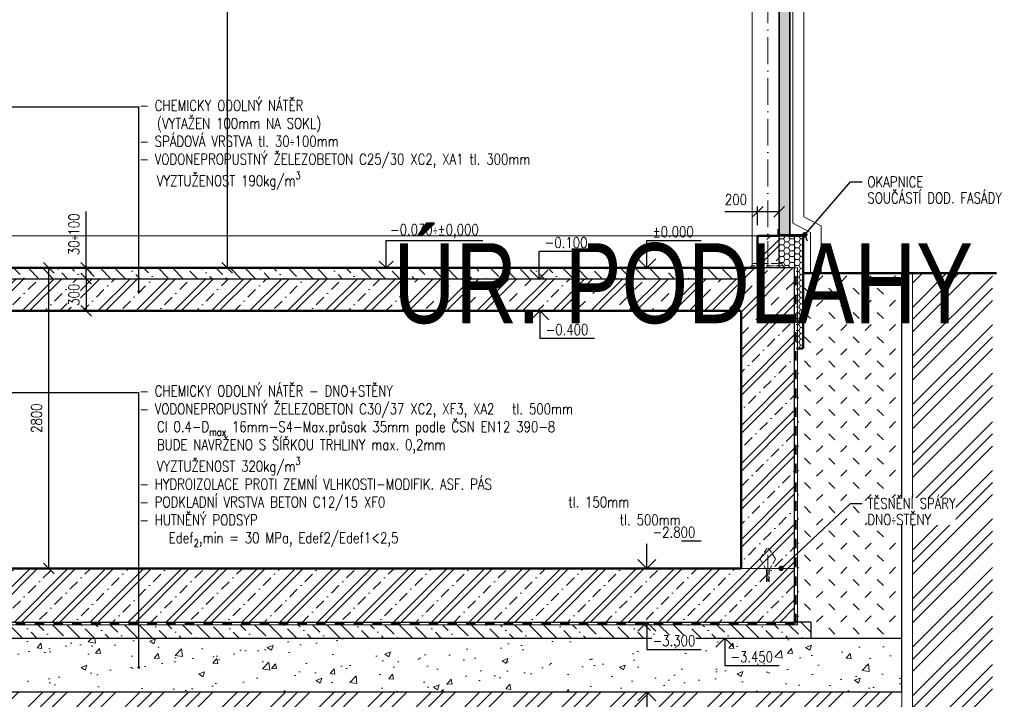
# Model space of a CAD drawing. Header units: millimetres. Extents: x -25606 to 96684, y -22894 to 47132.
# Tile 4 of 89: x -18746 to -9563, y -16334 to -10000. Entities that reach past the tile are written whole.
import ezdxf
from ezdxf import colors
from ezdxf.entities.mleader import LeaderData, LeaderLine
from ezdxf.enums import TextEntityAlignment as Align
from ezdxf.math import Vec2, Vec3

# ---------------------------------------------------------------- set-up
doc = ezdxf.new("R2018")
doc.units = ezdxf.units.MM
doc.header["$LTSCALE"] = 50
for name, pattern in [('A_CARA_07', [7, 5, -2]), ('A_CARA_15', [7.6, 5, -1.3, 0, -1.3]), ('IZOL', [3.5, 1.75, -1.75])]:
    doc.linetypes.add(name, pattern=pattern)
doc.layers.get('Defpoints').update_dxf_attribs({"color": 132})
for name, color, linetype, lineweight in [('CA_HYDROIZOLACE', 62, 'IZOL', 35), ('CA_KOTY', 3, 'Continuous', 25), ('CA_LEHOPL', 93, 'Continuous', 35), ('CA_OK18', 5, 'Continuous', 18), ('CA_OSY', 5, 'A_CARA_15', 18), ('CA_POHHRA18', 8, 'Continuous', 18), ('CA_POHHRA25', 7, 'Continuous', 25), ('CA_REZY', 1, 'Continuous', 50), ('CA_SRAFY', 9, 'Continuous', 13), ('CA_TEXT25', 7, 'Continuous', 25)]:
    doc.layers.add(name, color=color, linetype=linetype, lineweight=lineweight)
doc.layers.add('Obrysy', color=2, linetype='Continuous')
doc.styles.add('ROMANS', font='romans.shx', dxfattribs={"width": 0.8})
doc.styles.get("Standard").update_dxf_attribs({"font": 'romans.shx'})
doc.dimstyles.new('A-50_(2.5)', dxfattribs={"dimscale": 50, "dimtxt": 2, "dimasz": 2, "dimexe": 1, "dimexo": 2, "dimgap": 0, "dimtad": 0, "dimdec": 0, "dimrnd": 1, "dimtxsty": 'ROMANS', "dimblk1": 'OBLIQUE', "dimblk2": 'OBLIQUE', "dimsah": 1, "dimcen": 2, "dimclrd": 256, "dimclre": 256, "dimclrt": 256, "dimadec": 1, "dimazin": 2, "dimtfac": 0.714286, "dimtdec": 0, "dimtmove": 0, "dimatfit": 3, "dimldrblk": 'DOTSMALL', "dimfxl": 7, "dimfxlon": 1, "dimtvp": 1.142857, "dimtfill": 1, "dimtolj": 1, "dimlwd": -1, "dimlwe": -1, "dimarcsym": 0})
pattern_1 = [(0, (-24227.215, 0), (47.625, 27.4963), [31.75, -63.5]), (120, (-24227.215, 0), (-47.624994, 27.49631), [31.75, -63.5]), (60, (-24227.215, 0), (6e-06, 54.99261), [-63.5, 31.75])]

# ---------------------------------------------------------------- blocks, each defined once
blk = doc.blocks.new('_Oblique')
at = {"color": 0, "linetype": 'ByBlock', "lineweight": -2}
blk.add_line((-0.5, -0.5), (0.5, 0.5), dxfattribs=at)
blk = doc.blocks.new('*D76')
at = {"layer": 'CA_KOTY', "transparency": 16777216}
for p, q in [((-11863.5, -11913.6), (-11863.5, -11740.7)), ((-11663.5, -11913.6), (-11663.5, -11740.7)), ((-11863.5, -11790.7), (-12169.2, -11790.7)), ((-11663.5, -11790.7), (-11863.5, -11790.7))]:
    blk.add_line(p, q, dxfattribs=at)
at = {"layer": 'Defpoints', "color": 0, "transparency": 16777216}
for p in [(-11863.5, -11790.7), (-11863.5, -12013.6), (-11663.5, -12013.6)]:
    blk.add_point(p, dxfattribs=at)
at = {"layer": 'CA_KOTY', "transparency": 16777216, "xscale": 100, "yscale": 100, "zscale": 100, "rotation": 180}
blk.add_blockref('_Oblique', (-11863.5, -11790.7), dxfattribs=at)
at = {"layer": 'CA_KOTY', "transparency": 16777216, "xscale": 100, "yscale": 100, "zscale": 100}
blk.add_blockref('_Oblique', (-11663.5, -11790.7), dxfattribs=at)
at = {"layer": 'CA_KOTY', "transparency": 16777216, "insert": (-12066.3, -11676.4), "char_height": 100, "attachment_point": 5, "style": 'ROMANS', "bg_fill": 3, "box_fill_scale": 1.1, "bg_fill_color": 256, "bg_fill_true_color": 13158600, "bg_fill_transparency": 0}
blk.add_mtext('\\A1;200', dxfattribs=at)
blk = doc.blocks.new('_DotSmall')
at = {"color": 0, "linetype": 'ByBlock', "const_width": 0.5}
blk.add_lwpolyline([(-0.0625, 0, 1), (0.0625, 0, 1)], format="xyb", close=True, dxfattribs=at)
blk = doc.blocks.new('*U114')
for q in [(-0.5, 0), (0.5, 0)]:
    blk.add_line((0, 0), q)
blk.add_lwpolyline([(-1.29, 1.29), (0, 0), (1.29, 1.29), (0, 0), (0, 5.14), (18, 5.14)])
at = {"style": 'ROMANS', "width": 0.8}
blk.add_attdef('VÝŠKA', text='', height=2, dxfattribs=at).set_placement((9, 6.14), align=Align.CENTER)
at = {"lineweight": 30, "width": 0.8, "flags": 104}
blk.add_attdef('POZNÁMKA', text='', height=1.5, dxfattribs=at).set_placement((1.37, 4.61), align=Align.TOP_LEFT)
blk = doc.blocks.new('*D116')
at = {"layer": 'CA_KOTY', "transparency": 16777216}
for p, q in [((-20518.5, -16561.3), (-20518.5, -16961.3)), ((-11518.5, -16561.3), (-11518.5, -16961.3)), ((-20518.5, -16911.3), (-11518.5, -16911.3))]:
    blk.add_line(p, q, dxfattribs=at)
at = {"layer": 'Defpoints', "color": 0, "transparency": 16777216}
for p in [(-20518.5, -15613.6), (-11518.5, -15613.6), (-11518.5, -16911.3)]:
    blk.add_point(p, dxfattribs=at)
at = {"layer": 'CA_KOTY', "transparency": 16777216, "xscale": 100, "yscale": 100, "zscale": 100, "rotation": 180}
blk.add_blockref('_Oblique', (-20518.5, -16911.3), dxfattribs=at)
at = {"layer": 'CA_KOTY', "transparency": 16777216, "xscale": 100, "yscale": 100, "zscale": 100}
blk.add_blockref('_Oblique', (-11518.5, -16911.3), dxfattribs=at)
at = {"layer": 'CA_KOTY', "transparency": 16777216, "insert": (-16018.5, -16797), "char_height": 100, "attachment_point": 5, "style": 'ROMANS', "bg_fill": 3, "box_fill_scale": 1.1, "bg_fill_color": 256, "bg_fill_true_color": 13158600, "bg_fill_transparency": 0}
blk.add_mtext('\\A1;9000', dxfattribs=at)
blk = doc.blocks.new('*D117')
at = {"layer": 'CA_KOTY', "transparency": 16777216}
for p, q in [((-11518.5, -16561.3), (-11518.5, -16961.3)), ((-10518.5, -16561.3), (-10518.5, -16961.3)), ((-11518.5, -16911.3), (-10518.5, -16911.3))]:
    blk.add_line(p, q, dxfattribs=at)
at = {"layer": 'Defpoints', "color": 0, "transparency": 16777216}
for p in [(-11518.5, -15613.6), (-10518.5, -16263.6), (-10518.5, -16911.3)]:
    blk.add_point(p, dxfattribs=at)
at = {"layer": 'CA_KOTY', "transparency": 16777216, "xscale": 100, "yscale": 100, "zscale": 100, "rotation": 180}
blk.add_blockref('_Oblique', (-11518.5, -16911.3), dxfattribs=at)
at = {"layer": 'CA_KOTY', "transparency": 16777216, "xscale": 100, "yscale": 100, "zscale": 100}
blk.add_blockref('_Oblique', (-10518.5, -16911.3), dxfattribs=at)
at = {"layer": 'CA_KOTY', "transparency": 16777216, "insert": (-11018.5, -16797), "char_height": 100, "attachment_point": 5, "style": 'ROMANS', "bg_fill": 3, "box_fill_scale": 1.1, "bg_fill_color": 256, "bg_fill_true_color": 13158600, "bg_fill_transparency": 0}
blk.add_mtext('\\A1;1000', dxfattribs=at)
blk = doc.blocks.new('_Dot')
at = {"layer": 'Obrysy', "color": 0, "lineweight": -2}
blk.add_line((-0.5, 0), (-1, 0), dxfattribs=at)
at = {"layer": 'Obrysy', "color": 0, "const_width": 0.5}
blk.add_lwpolyline([(-0.25, 0, 1), (0.25, 0, 1)], format="xyb", close=True, dxfattribs=at)
blk = doc.blocks.new('*D159')
at = {"layer": 'CA_KOTY', "transparency": 16777216}
for p, q in [((-18824.5, -12313.6), (-18424.5, -12313.6)), ((-18474.5, -15113.6), (-18474.5, -12313.6)), ((-18824.5, -15113.6), (-18424.5, -15113.6))]:
    blk.add_line(p, q, dxfattribs=at)
at = {"layer": 'Defpoints', "color": 0, "transparency": 16777216}
for p in [(-20113.5, -12313.6), (-18474.5, -12313.6), (-20018.5, -15113.6)]:
    blk.add_point(p, dxfattribs=at)
at = {"layer": 'CA_KOTY', "transparency": 16777216, "xscale": 100, "yscale": 100, "zscale": 100}
for p, rotation in [((-18474.5, -12313.6), 90), ((-18474.5, -15113.6), 270)]:
    blk.add_blockref('_Oblique', p, dxfattribs=dict(at, rotation=rotation))
at = {"layer": 'CA_KOTY', "transparency": 16777216, "insert": (-18588.8, -13713.6), "char_height": 100, "attachment_point": 5, "rotation": 90, "style": 'ROMANS', "bg_fill": 3, "box_fill_scale": 1.1, "bg_fill_color": 256, "bg_fill_true_color": 13158600, "bg_fill_transparency": 0}
blk.add_mtext('\\A1;2800', dxfattribs=at)
blk = doc.blocks.new('*D160')
at = {"layer": 'CA_KOTY', "transparency": 16777216}
for p, q in [((-18126.6, -12313.6), (-18126.6, -11786.9)), ((-18374.5, -12313.6), (-18076.6, -12313.6)), ((-18126.6, -12413.6), (-18126.6, -12313.6)), ((-18374.5, -12413.6), (-18076.6, -12413.6))]:
    blk.add_line(p, q, dxfattribs=at)
at = {"layer": 'Defpoints', "color": 0, "transparency": 16777216}
for p in [(-18474.5, -12313.6), (-18126.6, -12313.6), (-18474.5, -12413.6)]:
    blk.add_point(p, dxfattribs=at)
at = {"layer": 'CA_KOTY', "transparency": 16777216, "xscale": 100, "yscale": 100, "zscale": 100}
for p, rotation in [((-18126.6, -12313.6), 90), ((-18126.6, -12413.6), 270)]:
    blk.add_blockref('_Oblique', p, dxfattribs=dict(at, rotation=rotation))
at = {"layer": 'CA_KOTY', "transparency": 16777216, "insert": (-18240.9, -12000.3), "char_height": 100, "attachment_point": 5, "rotation": 90, "style": 'ROMANS', "bg_fill": 3, "box_fill_scale": 1.1, "bg_fill_color": 256, "bg_fill_true_color": 13158600, "bg_fill_transparency": 0}
blk.add_mtext('\\A1;30÷100', dxfattribs=at)
blk = doc.blocks.new('*D161')
at = {"layer": 'CA_KOTY', "transparency": 16777216}
for p, q in [((-18374.5, -12413.6), (-18076.6, -12413.6)), ((-18126.6, -12413.6), (-18126.6, -12713.6)), ((-18374.5, -12713.6), (-18076.6, -12713.6))]:
    blk.add_line(p, q, dxfattribs=at)
at = {"layer": 'Defpoints', "color": 0, "transparency": 16777216}
for p in [(-18474.5, -12413.6), (-18474.5, -12713.6), (-18126.6, -12713.6)]:
    blk.add_point(p, dxfattribs=at)
at = {"layer": 'CA_KOTY', "transparency": 16777216, "xscale": 100, "yscale": 100, "zscale": 100}
for p, rotation in [((-18126.6, -12413.6), 90), ((-18126.6, -12713.6), 270)]:
    blk.add_blockref('_Oblique', p, dxfattribs=dict(at, rotation=rotation))
at = {"layer": 'CA_KOTY', "transparency": 16777216, "insert": (-18240.9, -12563.6), "char_height": 100, "attachment_point": 5, "rotation": 90, "style": 'ROMANS', "bg_fill": 3, "box_fill_scale": 1.1, "bg_fill_color": 256, "bg_fill_true_color": 13158600, "bg_fill_transparency": 0}
blk.add_mtext('\\A1;300', dxfattribs=at)
blk = doc.blocks.new('*D162')
at = {"layer": 'CA_KOTY', "transparency": 16777216}
for p, q in [((-16811.2, -7123.6), (-16811.2, -12313.6)), ((-16761.7, -7123.6), (-16761.2, -7123.6)), ((-16547.1, -12313.6), (-16861.2, -12313.6))]:
    blk.add_line(p, q, dxfattribs=at)
at = {"layer": 'Defpoints', "color": 0, "transparency": 16777216}
for p in [(-17109.1, -7123.6, -281250), (-16811.2, -12313.6), (-16447.1, -12313.6)]:
    blk.add_point(p, dxfattribs=at)
at = {"layer": 'CA_KOTY', "transparency": 16777216, "xscale": 100, "yscale": 100, "zscale": 100}
for p, rotation in [((-16811.2, -7123.6), 90), ((-16811.2, -12313.6), 270)]:
    blk.add_blockref('_Oblique', p, dxfattribs=dict(at, rotation=rotation))
at = {"layer": 'CA_KOTY', "transparency": 16777216, "insert": (-16925.5, -9718.6), "char_height": 100, "attachment_point": 5, "rotation": 90, "style": 'ROMANS', "bg_fill": 3, "box_fill_scale": 1.1, "bg_fill_color": 256, "bg_fill_true_color": 13158600, "bg_fill_transparency": 0}
blk.add_mtext('\\A1;5190', dxfattribs=at)

msp = doc.modelspace()

# ---------------------------------------------------------------- hatches: boundary and pattern name
at = {"layer": 'CA_SRAFY'}
h = msp.add_hatch(dxfattribs=at)
h.set_pattern_fill('FP_72', color=256, scale=0.5, angle=246.422, style=0, pattern_type=2)
h.set_pattern_definition([(156.422, (-11567.878, -1491.433), (-99.38447, 6e-06), [17.1605, -9.053, 45.166, -9.053, -28.0045]), (156.422, (-11567.878, -1491.433), (-99.38447, 6e-06), [-80.4325, 17.1605, -10.844]), (203.578, (-11567.88, -1517.457), (0.00019, -43.37448), [17.1605, -9.053, 45.166, -9.053, -28.0045]), (203.578, (-11567.88, -1517.457), (0.00019, -43.37448), [-80.4325, 17.1605, -10.844]), (90, (-11567.88, -1517.46), (-99.384, 4e-13), [26.0245, -17.3495]), (90, (-11657.32, -1495.77), (-99.384, 4e-13), [26.0245, -17.3495]), (180, (-11583.606, -1524.32), (-1e-13, -43.375), [8.2965, -91.0875]), (180, (-11633.3, -1502.634), (-1e-13, -43.375), [8.2965, -91.0875]), (180, (-11583.607, -1484.57), (-1e-13, -43.375), [8.2965, -91.0875]), (180, (-11633.3, -1462.88), (-1e-13, -43.375), [8.2965, -91.0875])])
h.paths.add_polyline_path([(-11562.91, -5933.6), (-11562.91, -12003.6), (-11662.91, -12003.6), (-11662.91, -5933.6)])
h = msp.add_hatch(dxfattribs=at)
h.set_pattern_fill('ZELEZOBETON', color=256, scale=40)
h.set_pattern_definition([(45, (-24222.21, 0), (-141.4214, 141.4214), []), (45, (-24165.65, 0), (-141.4214, 141.4214), []), (45, (-24052.5, 0), (-84.8528, 197.99), [80, -40, 0, -40])])
h.paths.add_polyline_path([(-11863.46, -12013.6), (-11663.46, -12013.6), (-11663.46, -12313.6), (-11863.46, -12313.6)])
h = msp.add_hatch(dxfattribs=at)
h.set_pattern_fill('HONEY', color=256, scale=10)
h.set_pattern_definition(pattern_1)
h.paths.add_polyline_path([(-11658.46, -12013.6), (-11558.46, -12013.6), (-11438.46, -12013.6), (-11438.46, -12313.6), (-11518.46, -12313.6), (-11658.46, -12313.6)])
at = {"layer": 'CA_SRAFY', "transparency": 33554687}
h = msp.add_hatch(dxfattribs=at)
h.set_pattern_fill('ZEM_PUVODNI', color=256, scale=80)
h.set_pattern_definition([(45, (0, 0), (-226.274, 226.274), []), (45, (113.14, 0), (-226.274, 226.274), []), (45, (226.27, 0), (-226.274, 226.274), [])])
h.paths.add_polyline_path([(-21618.46, -12363.6), (-22390.81, -12363.6), (-22390.81, -17190.54), (-21618.46, -17190.54)])
h.paths.add_polyline_path([(-10518.46, -16263.6), (-21518.46, -16263.6), (-21518.46, -17190.54), (-10518.46, -17190.54)])
h.paths.add_polyline_path([(-9674.66, -12363.6), (-10418.46, -12363.6), (-10418.46, -17190.54), (-9674.66, -17190.54)])
h = msp.add_hatch(dxfattribs=at)
h.set_pattern_fill('ZEM_NASYPANA', color=256, scale=80)
h.set_pattern_definition([(45, (0, 0), (0, 226.2742), [80, -240]), (135, (169.7, 113.14), (-226.2742, 2e-14), [80, -240])])
h.paths.add_polyline_path([(-20543.46, -13063.6), (-20598.46, -13063.6), (-20598.46, -12363.6), (-21518.46, -12363.6), (-21518.46, -15763.6), (-20668.46, -15763.6), (-20668.46, -15613.6), (-20543.46, -15613.6)])
h.paths.add_polyline_path([(-10518.46, -12363.6), (-11438.46, -12363.6), (-11438.46, -13063.6), (-11493.46, -13063.6), (-11493.46, -15613.6), (-11368.46, -15613.6), (-11368.46, -15763.6), (-10518.46, -15763.6)])
h = msp.add_hatch(dxfattribs=at)
h.set_pattern_fill('ZELEZOBETON', color=256, scale=50)
h.set_pattern_definition([(45, (0, 0), (-176.7767, 176.7767), []), (45, (70.7, 0), (-176.7767, 176.7767), []), (45, (212.13, 0), (-106.066, 247.4874), [100, -50, 0, -50])])
h.paths.add_polyline_path([(-11518.46, -12313.6), (-11523.46, -12313.6), (-11863.46, -12313.6), (-11923.46, -12313.6), (-11993.46, -12313.6), (-11993.46, -12413.6), (-20043.46, -12413.6), (-20043.46, -12313.6), (-20173.46, -12313.6), (-20413.46, -12313.6), (-20518.46, -12313.6), (-20518.46, -15613.6), (-11518.46, -15613.6)])
h.paths.add_polyline_path([(-20018.46, -15113.6), (-20018.46, -12713.6), (-12018.46, -12713.6), (-12018.46, -15113.6)], flags=16)
h = msp.add_hatch(dxfattribs=at)
h.set_pattern_fill('ANSI36', color=256, scale=30, angle=90)
h.paths.add_polyline_path([(-11993.46, -12313.6), (-20043.46, -12313.6), (-20043.46, -12413.6), (-11993.46, -12413.6)])
at = {"layer": 'CA_SRAFY'}
h = msp.add_hatch(dxfattribs=at)
h.set_pattern_fill('HONEY', color=256, scale=10)
h.set_pattern_definition(pattern_1)
h.paths.add_polyline_path([(-11503.46, -12313.6), (-11438.46, -12313.6), (-11438.46, -12363.6), (-11438.46, -13063.6), (-11503.46, -13063.6)])
at = {"layer": 'CA_SRAFY', "transparency": 33554687}
h = msp.add_hatch(dxfattribs=at)
h.set_pattern_fill('ANSI36', color=256, scale=30, angle=90)
h.paths.add_polyline_path([(-11368.46, -15613.6), (-11493.46, -15613.6), (-11493.46, -15638.6), (-20543.46, -15638.6), (-20543.46, -15613.6), (-20668.46, -15613.6), (-20668.46, -15763.6), (-11368.46, -15763.6)])
h = msp.add_hatch(dxfattribs=at)
h.set_pattern_fill('AR-CONC', color=256, scale=3)
h.paths.add_polyline_path([(-10518.46, -15763.6), (-21518.46, -15763.6), (-21518.46, -16263.6), (-10518.46, -16263.6)])

# ---------------------------------------------------------------- linework, layer by layer
at = {"layer": 'CA_HYDROIZOLACE'}
msp.add_lwpolyline([(-20530.96, -12313.6), (-20530.96, -15626.1), (-11505.96, -15626.1), (-11505.96, -12313.6)], dxfattribs=at)
at = {"layer": 'CA_KOTY'}
for points in [[(-12980.13, -12229.6), (-12896.13, -12313.6), (-12812.13, -12229.6), (-12896.13, -12313.6), (-12980.13, -12229.6), (-12896.13, -12313.6), (-12896.13, -12057.68), (-12388.99, -12057.68)], [(-13985.25, -12329.6), (-13901.25, -12413.6), (-13817.25, -12329.6), (-13901.25, -12413.6), (-13985.25, -12329.6), (-13901.25, -12413.6), (-13901.25, -12157.68), (-13394.11, -12157.68)], [(-13977.62, -12797.6), (-13893.62, -12713.6), (-13809.62, -12797.6), (-13893.62, -12713.6), (-13977.62, -12797.6), (-13893.62, -12713.6), (-13893.62, -12969.52), (-13386.49, -12969.52)], [(-12980.13, -15029.6), (-12896.13, -15113.6), (-12812.13, -15029.6), (-12896.13, -15113.6), (-12980.13, -15029.6), (-12896.13, -15113.6), (-12896.13, -14857.68), (-12388.99, -14857.68)], [(-12980.13, -15697.6), (-12896.13, -15613.6), (-12812.13, -15697.6), (-12896.13, -15613.6), (-12980.13, -15697.6), (-12896.13, -15613.6), (-12896.13, -15869.52), (-12388.99, -15869.52)], [(-12254.81, -15847.6), (-12170.81, -15763.6), (-12086.81, -15847.6), (-12170.81, -15763.6), (-12254.81, -15847.6), (-12170.81, -15763.6), (-12170.81, -16019.52), (-11663.68, -16019.52)], [(-12980.13, -16347.6), (-12896.13, -16263.6), (-12812.13, -16347.6), (-12896.13, -16263.6), (-12980.13, -16347.6), (-12896.13, -16263.6), (-12896.13, -16519.52), (-12388.99, -16519.52)]]:
    msp.add_lwpolyline(points, dxfattribs=at)
at = {"layer": 'CA_LEHOPL'}
for p, q in [((-11663.46, -12013.6), (-11663.46, -5933.6)), ((-11563.46, -12013.6), (-11563.46, -5933.6)), ((-11563.46, -12013.6), (-11663.46, -12013.6))]:
    msp.add_line(p, q, dxfattribs=at)
at = {"layer": 'CA_OK18', "ltscale": 0.25}
msp.add_line((-11913.46, -5899.95), (-11913.46, -12273.6), dxfattribs=at)
at = {"layer": 'CA_OK18', "linetype": 'A_CARA_07', "ltscale": 0.25}
for points in [[(-11923.46, -12313.6), (-11623.46, -12313.6), (-11623.46, -12293.6), (-11923.46, -12293.6)], [(-11633.46, -12293.6), (-11913.46, -12293.6), (-11913.46, -12273.6), (-11633.46, -12273.6)]]:
    msp.add_lwpolyline(points, close=True, dxfattribs=at)
at = {"layer": 'CA_OSY'}
msp.add_line((-11768.46, -12313.6), (-11768.46, -5913.6), dxfattribs=at)
at = {"layer": 'CA_POHHRA18'}
for p, q in [((-11663.46, -12013.6), (-11663.46, -12013.6)), ((-11518.46, -12313.6), (-11518.46, -12013.6)), ((-11523.46, -12313.6), (-11493.46, -12313.6)), ((-10518.46, -12363.6), (-10518.46, -17863.6)), ((-10418.46, -12363.6), (-10418.46, -17863.6))]:
    msp.add_line(p, q, dxfattribs=at)
for points in [[(-11362.03, -5920.27), (-11362.03, -6058.89), (-11534.31, -6186.78), (-11534.31, -11895.74), (-11371.36, -11982.21), (-11371.36, -12363.6)], [(-11262.03, -5920.25), (-11262.03, -6109.2), (-11434.31, -6237.08), (-11434.31, -11835.6), (-11271.36, -11922.06), (-11271.36, -12363.6)], [(-20543.46, -12313.6), (-20543.46, -15638.6), (-11493.46, -15638.6), (-11493.46, -12313.6)]]:
    msp.add_lwpolyline(points, dxfattribs=at)
at = {"layer": 'CA_POHHRA25'}
for p, q in [((-11663.46, -12313.6), (-11663.46, -12013.6)), ((-11993.46, -12313.6), (-11993.46, -12413.6)), ((-11523.46, -12313.6), (-11863.46, -12313.6)), ((-20043.46, -12413.6), (-11993.46, -12413.6)), ((-11368.46, -15613.6), (-11518.46, -15613.6)), ((-11368.46, -15613.6), (-11368.46, -15763.6)), ((-21518.46, -15763.6), (-10518.46, -15763.6))]:
    msp.add_line(p, q, dxfattribs=at)
for points in [[(-11398.38, -12065.24), (-11423.46, -12003.6), (-11673.46, -12003.6), (-11673.46, -11953.6)], [(-21518.46, -12363.6), (-21518.46, -16263.6), (-10518.46, -16263.6), (-10518.46, -12363.6)], [(-20518.46, -12313.6), (-20518.46, -15613.6), (-11518.46, -15613.6), (-11518.46, -12313.6)]]:
    msp.add_lwpolyline(points, dxfattribs=at)
at = {"layer": 'CA_REZY'}
for p, q in [((-11863.46, -12313.6), (-11863.46, -12013.6)), ((-11663.46, -12013.6), (-11863.46, -12013.6)), ((-11563.46, -12013.6), (-11438.46, -12013.6)), ((-20173.46, -12313.6), (-11853.46, -12313.6)), ((-9636.11, -12363.6), (-11438.46, -12363.6)), ((-11443.46, -13063.6), (-11498.46, -13063.6))]:
    msp.add_line(p, q, dxfattribs=at)
for points in [[(-11438.46, -12013.6), (-11438.46, -12363.6)], [(-11438.46, -12363.6), (-11438.46, -13063.6)]]:
    msp.add_lwpolyline(points, dxfattribs=at)
msp.add_lwpolyline([(-12018.46, -12713.6), (-20018.46, -12713.6), (-20018.46, -15113.6), (-12018.46, -15113.6)], close=True, dxfattribs=at)
at = {"layer": 'CA_SRAFY'}
msp.add_line((-12018.46, -15113.6), (-11518.46, -15113.6), dxfattribs=at)
at = {"layer": 'CA_SRAFY', "linetype": 'A_CARA_07', "ltscale": 0.2}
for points in [[(-11780.66, -15239.82), (-11780.66, -15131.82), (-11840.46, -15023.82), (-11768.46, -14915.82)], [(-11756.26, -15239.82), (-11756.26, -15131.82), (-11696.46, -15023.82), (-11768.46, -14915.82)]]:
    msp.add_lwpolyline(points, dxfattribs=at)
at = {"layer": 'CA_SRAFY', "ltscale": 0.5}
msp.add_lwpolyline([(-11768.46, -14988.6), (-11768.46, -15208.6), (-11777.46, -15238.6), (-11768.46, -15208.6), (-11759.46, -15238.6)], dxfattribs=at)

# ---------------------------------------------------------------- block references
at = {"layer": 'CA_KOTY'}
ref = msp.add_blockref('*U114', (-15327.91, -12313.6), dxfattribs=dict(at, xscale=50, yscale=50, zscale=50))
ref.add_attrib('VÝŠKA', '-0.030÷%%p0,000', dxfattribs={"layer": '0', "height": 100, "style": 'ROMANS', "width": 0.8}).set_placement((-14877.91, -12006.46), align=Align.CENTER)
lines = msp.add_mtext('\\W0.8000;ÚR. PODLAHY', dxfattribs={"layer": '0', "insert": (-15259.47, -12082.99), "char_height": 745.3952, "attachment_point": 1})
ref.add_attrib('POZNÁMKA', '', (-15259.47, -12082.99), dxfattribs={"flags": 104}).embed_mtext(lines)

# ---------------------------------------------------------------- next in the draw order: texts
at = {"layer": 'CA_KOTY', "char_height": 100, "width": 1.833200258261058e-12, "attachment_point": 7, "style": 'ROMANS', "bg_fill": 3, "box_fill_scale": 1.05, "bg_fill_color": 256, "bg_fill_transparency": 0}
for s, insert in [('%%P0.000', (-12843.22, -12026.68)), ('-0.100', (-13848.34, -12126.68)), ('-0.400', (-13840.72, -12938.52)), ('-2.800', (-12843.22, -14826.68))]:
    msp.add_mtext(s, dxfattribs=dict(at, insert=insert))

# ---------------------------------------------------------------- next in the draw order: dimensions: what is measured, and where the dimension line sits
at = {"layer": 'CA_KOTY'}
dim = msp.add_linear_dim(base=(-11863.46, -11790.72), p1=(-11663.46, -12013.6), p2=(-11863.46, -12013.6), angle=180, dimstyle='A-50_(2.5)', dxfattribs=at)
dim.commit()
dim.dimension.update_dxf_attribs({"geometry": '*D76', "text_midpoint": (-12066.32, -11676.44)})
dim = msp.add_linear_dim(base=(-11518.46, -16911.26), p1=(-20518.46, -15613.6), p2=(-11518.46, -15613.6), dimstyle='A-50_(2.5)', override={"dimtmove": 1}, dxfattribs=at)
dim.commit()
dim.dimension.update_dxf_attribs({"geometry": '*D116', "text_midpoint": (-16018.46, -16796.97)})

# ---------------------------------------------------------------- next in the draw order: leaders
at = {"layer": 'CA_TEXT25'}
ml = msp.add_multileader_mtext('Standard', dxfattribs=at)
ml.set_content('\\A1;OKAPNICE \\PSOUČÁSTÍ DOD. FASÁDY', color=256, style='ROMANS')
ml.set_leader_properties()
ml.set_arrow_properties(name='DOT')
ml.build(insert=Vec2(0, 0))
ml.multileader.update_dxf_attribs({"dogleg_length": 50, "arrow_head_size": 50})
ctx = ml.context
ctx.base_point, ctx.char_height, ctx.arrow_head_size, ctx.landing_gap_size, ctx.plane_origin = Vec3(-10889.88, -11511.52), 100, 50, 50, Vec3(-19629.07, -28642.94)
notes = []
notes.append((ctx, [(0, (1, 1, 0), (-10998.41, -11511.52), (1, 0), 108.52, [(1, [(-11423.46, -12003.6)], 0, [])])]))
ctx.mtext.insert, ctx.mtext.defined_height, ctx.mtext.line_spacing_factor, ctx.mtext.line_spacing_style, ctx.mtext.flow_direction = Vec3(-10839.88, -11461.52), 5.115907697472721e-13, 0.9, 2, 5
ctx.mtext.has_bg_fill, ctx.mtext.bg_color, ctx.mtext.bg_scale_factor, ctx.mtext.bg_transparency, ctx.mtext.use_window_bg_color = 1, -1073741824, 1, 0, 1
ml = msp.add_multileader_mtext('Standard', dxfattribs=at)
ml.set_content('\\A1;TĚSNĚNÍ SPÁRY\\PDNO÷STĚNY', color=256, style='ROMANS')
ml.set_leader_properties()
ml.set_arrow_properties(name='DOT')
ml.build(insert=Vec2(0, 0))
ml.multileader.update_dxf_attribs({"dogleg_length": 50, "arrow_head_size": 50})
ctx = ml.context
ctx.base_point, ctx.char_height, ctx.arrow_head_size, ctx.landing_gap_size, ctx.plane_origin = Vec3(-10889.88, -14508.35), 100, 50, 50, Vec3(-19629.07, -31639.77)
notes.append((ctx, [(0, (1, 1, 0), (-10998.41, -14508.35), (1, 0), 108.52, [(1, [(-11644.42, -15113.6)], 0, [])])]))
ctx.mtext.insert, ctx.mtext.defined_height, ctx.mtext.line_spacing_factor, ctx.mtext.line_spacing_style, ctx.mtext.flow_direction = Vec3(-10839.88, -14458.35), 5.115907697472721e-13, 0.9, 2, 5
ctx.mtext.has_bg_fill, ctx.mtext.bg_color, ctx.mtext.bg_scale_factor, ctx.mtext.bg_transparency, ctx.mtext.use_window_bg_color = 1, -1073741824, 1, 0, 1
for ctx, leaders in notes:
    for number, flags, end, landing, length, lines in leaders:
        leader = LeaderData()
        leader.index, (leader.has_last_leader_line, leader.has_dogleg_vector, leader.attachment_direction) = number, flags
        leader.last_leader_point, leader.dogleg_vector, leader.dogleg_length = Vec3(end), Vec3(landing), length
        for number, points, colour, breaks in lines:
            line = LeaderLine()
            line.index, line.vertices, line.color, line.breaks = number, Vec3.list(points), colors.encode_raw_color(colour), breaks
            leader.lines.append(line)
        ctx.leaders.append(leader)

# ---------------------------------------------------------------- next in the draw order: texts
at = {"layer": 'CA_KOTY', "char_height": 100, "width": 1.833200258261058e-12, "attachment_point": 7, "style": 'ROMANS', "bg_fill": 3, "box_fill_scale": 1.05, "bg_fill_color": 256, "bg_fill_transparency": 0}
for s, insert in [('-3.300', (-12843.22, -15838.52)), ('-3.450', (-12117.91, -15988.52))]:
    msp.add_mtext(s, dxfattribs=dict(at, insert=insert))

# ---------------------------------------------------------------- next in the draw order: dimensions: what is measured, and where the dimension line sits
at = {"layer": 'CA_KOTY'}
dim = msp.add_linear_dim(base=(-10518.46, -16911.26), p1=(-11518.46, -15613.6), p2=(-10518.46, -16263.6), dimstyle='A-50_(2.5)', override={"dimtmove": 1}, dxfattribs=at)
dim.commit()
dim.dimension.update_dxf_attribs({"geometry": '*D117', "text_midpoint": (-11018.46, -16796.97)})

# ---------------------------------------------------------------- next in the draw order: leaders
at = {"layer": 'CA_TEXT25'}
ml = msp.add_multileader_mtext('Standard', dxfattribs=at)
ml.set_content('\\A1;\\pxql,t38.4,40,41.6,43.2,44.8,46.4,48,49.6,51.2;- CHEMICKY ODOLNÝ NÁTĚR - DNO+STĚNY\\P- VODONEPROPUSTNÝ ŽELEZOBETON C30/37 XC2, XF3, XA2   tl. 500mm\\P   Cl 0.4-D{\\H0.7x;\\S^ max;} 16mm-S4-Max.průsak 35mm podle ČSN EN12 390-8\\P   BUDE NAVRŽENO S ŠÍŘKOU TRHLINY max. 0,2mm\\P   VYZTUŽENOST 320kg/m{\\H0.7x;\\S3^ ;}  \\P\\pq*,tz;- HYDROIZOLACE PROTI ZEMNÍ VLHKOSTI-MODIFIK. ASF. PÁS\\P\\pql,t38.4,40,41.6,43.2,44.8,46.4,48,49.6,51.2;- PODKLADNÍ VRSTVA BETON C12/15 XF0^I^Itl. 150mm\\P- HUTNĚNÝ PODSYP^I^I^I^I^Itl. 500mm\\P     Edef{\\H0.7x;\\S^ 2;\\H1.42857x;,min = 30 MPa, Edef2/Edef1<2,5}', color=256, style='ROMANS')
ml.set_leader_properties()
ml.set_arrow_properties(name='DOT')
ml.build(insert=Vec2(0, 0))
ml.multileader.update_dxf_attribs({"text_right_attachment_type": 6, "dogleg_length": 5, "arrow_head_size": 25})
ctx = ml.context
ctx.base_point, ctx.char_height, ctx.arrow_head_size, ctx.landing_gap_size, ctx.plane_origin = Vec3(-17630.44, -13477.32), 100, 25, 0, Vec3(-35306.76, -11356.48)
ctx.right_attachment = 6
notes = []
notes.append((ctx, [(0, (1, 1, 0), (-17635.44, -13477.32), (1, 0), 5, [(4, [(-17635.44, -16036.88), (-17635.44, -15697.37), (-17635.44, -15626.1), (-17635.44, -15270.03), (-17635.44, -15112.98)], 0, [])])]))
ctx.mtext.insert, ctx.mtext.rotation, ctx.mtext.defined_height, ctx.mtext.line_spacing_style, ctx.mtext.flow_direction = Vec3(-17630.44, -13410.65), 6.2831853, 957.14, 2, 5
ctx.mtext.has_bg_fill, ctx.mtext.bg_color, ctx.mtext.bg_scale_factor, ctx.mtext.bg_transparency, ctx.mtext.use_window_bg_color = 1, -1073741824, 1.05, 0, 1
for ctx, leaders in notes:
    for number, flags, end, landing, length, lines in leaders:
        leader = LeaderData()
        leader.index, (leader.has_last_leader_line, leader.has_dogleg_vector, leader.attachment_direction) = number, flags
        leader.last_leader_point, leader.dogleg_vector, leader.dogleg_length = Vec3(end), Vec3(landing), length
        for number, points, colour, breaks in lines:
            line = LeaderLine()
            line.index, line.vertices, line.color, line.breaks = number, Vec3.list(points), colors.encode_raw_color(colour), breaks
            leader.lines.append(line)
        ctx.leaders.append(leader)

# ---------------------------------------------------------------- next in the draw order: leaders
ml = msp.add_multileader_mtext('Standard', dxfattribs=at)
ml.set_content('\\A1;\\pxt38.4,40,41.6,43.2,44.8,46.4,48,49.6,51.2;- CHEMICKY ODOLNÝ NÁTĚR\\P\\pql;   (VYTAŽEN 100mm NA SOKL)\\P- SPÁDOVÁ VRSTVA tl. 30÷100mm\\P- VODONEPROPUSTNÝ ŽELEZOBETON C25/30 XC2, XA1 tl. 300mm \\P   VYZTUŽENOST 190kg/m{\\H0.7x;\\S3^ ;\\H1.42857x; }', color=256, style='ROMANS')
ml.set_leader_properties()
ml.set_arrow_properties(name='DOT')
ml.build(insert=Vec2(0, 0))
ml.multileader.update_dxf_attribs({"text_right_attachment_type": 6, "dogleg_length": 5, "arrow_head_size": 25})
ctx = ml.context
ctx.base_point, ctx.char_height, ctx.arrow_head_size, ctx.landing_gap_size, ctx.plane_origin = Vec3(-17630.44, -10816.28), 100, 25, 0, Vec3(-35306.76, -8323.02)
ctx.right_attachment = 6
notes = []
notes.append((ctx, [(0, (1, 1, 0), (-17635.44, -10816.28), (1, 0), 5, [(4, [(-17635.44, -12533.99), (-17635.44, -12372.2), (-17635.44, -12313.6)], 0, [])])]))
ctx.mtext.insert, ctx.mtext.rotation, ctx.mtext.defined_height, ctx.mtext.line_spacing_style, ctx.mtext.flow_direction = Vec3(-17630.44, -10749.61), 6.2831853, 66.67, 2, 5
ctx.mtext.has_bg_fill, ctx.mtext.bg_color, ctx.mtext.bg_scale_factor, ctx.mtext.bg_transparency, ctx.mtext.use_window_bg_color = 1, -1073741824, 1.05, 0, 1
for ctx, leaders in notes:
    for number, flags, end, landing, length, lines in leaders:
        leader = LeaderData()
        leader.index, (leader.has_last_leader_line, leader.has_dogleg_vector, leader.attachment_direction) = number, flags
        leader.last_leader_point, leader.dogleg_vector, leader.dogleg_length = Vec3(end), Vec3(landing), length
        for number, points, colour, breaks in lines:
            line = LeaderLine()
            line.index, line.vertices, line.color, line.breaks = number, Vec3.list(points), colors.encode_raw_color(colour), breaks
            leader.lines.append(line)
        ctx.leaders.append(leader)

# ---------------------------------------------------------------- next in the draw order: dimensions: what is measured, and where the dimension line sits
at = {"layer": 'CA_KOTY'}
for base, p1, p2, picture, middle in [((-16811.21, -12313.6), (-17109.09, -7123.6, -281250), (-16447.07, -12313.6), '*D162', (-16925.5, -9718.6)), ((-18474.53, -12313.6), (-20018.46, -15113.6), (-20113.46, -12313.6), '*D159', (-18588.81, -13713.6))]:
    dim = msp.add_linear_dim(base=base, p1=p1, p2=p2, angle=90, dimstyle='A-50_(2.5)', dxfattribs=at)
    dim.commit()
    dim.dimension.update_dxf_attribs({"geometry": picture, "text_midpoint": middle})

# ---------------------------------------------------------------- next in the draw order: dimensions: what is measured, and where the dimension line sits
dim = msp.add_linear_dim(base=(-18126.57, -12313.6), p1=(-18474.53, -12413.6), p2=(-18474.53, -12313.6), angle=90, text='30÷<>', dimstyle='A-50_(2.5)', dxfattribs=at)
dim.commit()
dim.dimension.update_dxf_attribs({"geometry": '*D160', "text_midpoint": (-18240.86, -12000.27)})

# ---------------------------------------------------------------- next in the draw order: linework, layer by layer
at = {"layer": 'CA_POHHRA18'}
msp.add_line((-20173.46, -12013.6), (-11863.46, -12013.6), dxfattribs=at)

# ---------------------------------------------------------------- next in the draw order: dimensions: what is measured, and where the dimension line sits
at = {"layer": 'CA_KOTY'}
dim = msp.add_linear_dim(base=(-18126.57, -12713.6), p1=(-18474.53, -12413.6), p2=(-18474.53, -12713.6), angle=90, dimstyle='A-50_(2.5)', dxfattribs=at)
dim.commit()
dim.dimension.update_dxf_attribs({"geometry": '*D161', "text_midpoint": (-18240.86, -12563.6)})

doc.saveas('drawing.dxf')
